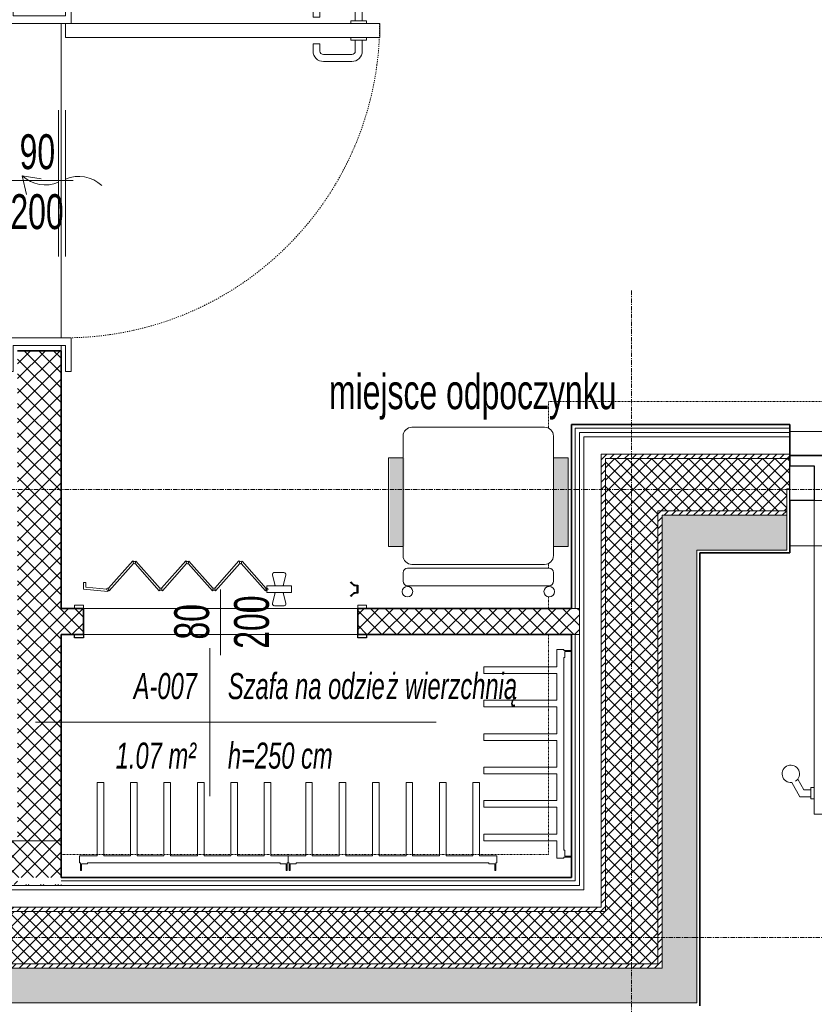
# Model space of a CAD drawing. Header units: millimetres. Extents: x -37728 to 44100, y 631619 to 691915.
# Tile 95 of 256: x -5948 to -3666, y 655090 to 657916. Entities that reach past the tile are written whole.
import ezdxf

# ---------------------------------------------------------------- set-up
doc = ezdxf.new("R2010")
doc.units = ezdxf.units.MM
for name, pattern in [('__FK_przerywana', [0.32004, 0.16002, -0.16002]), ('Kreska', [0.635, 0.3175, -0.3175]), ('Linia siatki', [2.2225, 1.27, -0.3175, 0.3175, -0.3175])]:
    doc.linetypes.add(name, pattern=pattern)
doc.layers.add('_XREF', color=7, linetype='Continuous')
for name, color, linetype, lineweight in [('A-AREA-IDEN', 252, 'Continuous', 5), ('A-DETL-GENF', 252, 'Continuous', 5), ('A-DETL-MBND', 252, 'Continuous', 5), ('A-DETL-THIN', 252, 'Continuous', 5), ('A-DOOR', 252, 'Continuous', 5), ('A-DOOR-FRAM', 252, 'Continuous', 25), ('A-DOOR-HDLN', 252, 'Kreska', 5), ('A-DOOR-IDEN', 252, 'Continuous', 5), ('A-FLOR', 252, 'Continuous', 5), ('A-GENM', 252, 'Continuous', 5), ('A-WALL', 252, 'Continuous', 35), ('A-WALL-PATT', 252, 'Continuous', 35), ('I-FURN', 252, 'Continuous', 5), ('I-FURN-IDEN', 252, 'Continuous', 5), ('I-WALL', 252, 'Continuous', 5), ('S-GRID', 252, 'Continuous', 5)]:
    doc.layers.add(name, color=color, linetype=linetype, lineweight=lineweight)
doc.styles.add('Arial Narrow_1', font='ARIALN.TTF', dxfattribs={"width": 0.8, "height": 10})
doc.styles.add('Arial_I_1', font='ariali.ttf', dxfattribs={"width": 0.65, "height": 7.5})
pattern_1 = [(0, (-64249.1606, -65444.3874), (2.381, 1.375), [1.587, -3.175]), (120, (-64249.1606, -65444.3874), (-2.38128493, 1.374506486), [1.587, -3.175]), (60, (-64249.1606, -65444.3874), (-0.00028493, 2.749506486), [0, -3.175, 1.587, 0])]
pattern_2 = [(45, (-64249.1606, -65444.3874), (-1.060660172, 1.060660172), [])]
pattern_3 = [(45, (-64249.1606, -65444.3874), (-1.76776695, 1.76776695), []), (135, (-64249.1606, -65444.3874), (-1.76776695, -1.76776695), [])]
pattern_4 = [(45, (-64249.1606, -65444.3874), (-2.12132034, 2.12132034), []), (135, (-64249.1606, -65444.3874), (-2.12132034, -2.12132034), [])]

# ---------------------------------------------------------------- blocks, each defined once
blk = doc.blocks.new('Drz Drzwi pełne x1 ___regulowane - Dd - W - łazienkowe - 97_6 x 203_7 _90 x 200_-9243504-__-00_00 Przyziemie PB')
at = {"layer": 'A-DOOR', "color": 252}
for p, q in [((-45.1, 97.7), (-41.1, 97.7)), ((-45.1, 97.7), (-45.1, 9.1)), ((-41.1, 97.7), (-41.1, 7.5)), ((-45.9, 93.95), (-45.1, 93.95)), ((-45.9, 89.45), (-45.9, 93.95)), ((-40.3, 93.95), (-41.1, 93.95)), ((-40.3, 89.45), (-40.3, 93.95)), ((-45.9, 92.7), (-49, 92.7)), ((-45.9, 90.7), (-49, 90.7)), ((-40.3, 92.7), (-37.2, 92.7)), ((-40.3, 90.7), (-37.2, 90.7)), ((-52, 81.56), (-52, 89.7)), ((-50, 81.56), (-50, 89.7)), ((-45.1, 89.45), (-45.9, 89.45)), ((-41.1, 89.45), (-40.3, 89.45)), ((-36.2, 81.56), (-36.2, 89.7)), ((-34.2, 81.56), (-34.2, 89.7)), ((-46.9, 80.56), (-49, 80.56)), ((-46.9, 78.56), (-46.9, 80.56)), ((-39.3, 78.56), (-39.3, 80.56)), ((-39.3, 80.56), (-37.2, 80.56)), ((-46.9, 78.56), (-49, 78.56)), ((-39.3, 78.56), (-37.2, 78.56)), ((-45.1, 9.1), (-54.8, 9.1)), ((-54.8, 9.1), (-54.8, 7.5)), ((-45.1, -9.1), (-45.1, 9.1)), ((54.8, 9.1), (45.1, 9.1)), ((45.1, 9.1), (45.1, -9.1)), ((54.8, 7.5), (54.8, 9.1)), ((-54.8, 7.5), (-47.3, 7.5)), ((-47.3, 7.5), (-47.3, -7.5)), ((-41.1, 7.5), (-45.1, 7.5)), ((-20.27, 7.5), (21.73, 7.5)), ((47.3, 7.5), (54.8, 7.5)), ((47.3, -7.5), (47.3, 7.5)), ((-20.27, 5.5), (21.73, 5.5)), ((-0.54, 0.52), (-1.4, -4.91)), ((3.96, -3.67), (-1.4, -4.91)), ((-47.3, -7.5), (-54.8, -7.5)), ((-54.8, -7.5), (-54.8, -9.1)), ((54.8, -7.5), (47.3, -7.5)), ((54.8, -9.1), (54.8, -7.5)), ((-54.8, -9.1), (-45.1, -9.1)), ((45.1, -9.1), (54.8, -9.1))]:
    blk.add_line(p, q, dxfattribs=at)
for centre, radius, start, end in [((-49, 89.7), 3, 90, 180), ((-49, 89.7), 1, 90, 180), ((-37.2, 89.7), 3, 360, 90), ((-37.2, 89.7), 1, 0, 90), ((-49, 81.56), 3, 180, 270), ((-49, 81.56), 1, 180, 270), ((-37.2, 81.56), 3, 270, 0), ((-37.2, 81.56), 1, 270, 0), ((8.57, 11.24), 9.79, 137.0478, 202.456), ((-8.57, 1.76), 9.79, 317.0478, 22.456)]:
    blk.add_arc(centre, radius, start, end, dxfattribs=at)
at = {"layer": 'A-DOOR-HDLN', "color": 252}
for start, end in [(82.5, 90), (75, 82.5), (0, 75)]:
    blk.add_arc((-45.1, 7.5), 90.2, start, end, dxfattribs=at)
blk = doc.blocks.new('Lekolar_Wille-Boot-list-60-cm - Default-9124182-__-00_00 Przyziemie PB')
at = {"layer": 'A-DETL-GENF', "color": 252}
for p, q in [((-29.65, 12.6), (-29.35, 12.6)), ((-29.65, 10.4), (-29.65, 12.6)), ((-29.35, 12.6), (-29.35, 10.7)), ((29.37, 12.6), (29.67, 12.6)), ((29.37, 10.7), (29.37, 12.6)), ((29.67, 12.6), (29.67, 10.4)), ((-29.95, 8.4), (-29.95, 10.4)), ((-29.95, 10.4), (-29.65, 10.4)), ((-29.35, 10.7), (-27.63, 10.7)), ((-27.63, 10.7), (-27.63, 10.4)), ((-27.63, 10.4), (27.65, 10.4)), ((27.65, 10.7), (29.37, 10.7)), ((27.65, 10.4), (27.65, 10.7)), ((29.67, 10.4), (29.95, 10.4)), ((29.95, 10.4), (29.95, 8.4)), ((-24.98, 8.4), (-29.95, 8.4)), ((-24.98, -12.6), (-24.98, 8.4)), ((-23.07, 8.4), (-23.07, -12.6)), ((-15.39, 8.4), (-23.07, 8.4)), ((-15.39, -12.6), (-15.39, 8.4)), ((-13.48, 8.4), (-13.48, -12.6)), ((-5.78, 8.4), (-13.48, 8.4)), ((-5.78, -12.6), (-5.78, 8.4)), ((-3.87, 8.4), (-3.87, -12.6)), ((3.82, 8.4), (-3.87, 8.4)), ((3.82, -12.6), (3.82, 8.4)), ((5.73, 8.4), (5.73, -12.6)), ((13.42, 8.4), (5.73, 8.4)), ((13.42, -12.6), (13.42, 8.4)), ((15.32, 8.4), (15.32, -12.6)), ((23.03, 8.4), (15.32, 8.4)), ((23.03, -12.6), (23.03, 8.4)), ((24.93, 8.4), (24.93, -12.6)), ((29.95, 8.4), (24.93, 8.4)), ((-23.07, -12.6), (-24.98, -12.6)), ((-13.48, -12.6), (-15.39, -12.6)), ((-3.87, -12.6), (-5.78, -12.6)), ((5.73, -12.6), (3.82, -12.6)), ((15.32, -12.6), (13.42, -12.6)), ((24.93, -12.6), (23.03, -12.6))]:
    blk.add_line(p, q, dxfattribs=at)
blk = doc.blocks.new('Lekolar_Wille-Boot-list-60-cm - Default-V7-__-00_00 Przyziemie PB')
at = {"layer": 'A-DETL-GENF', "color": 252}
for p, q in [((-29.65, 10.4), (-29.65, 12.6)), ((-29.35, 12.6), (-29.35, 10.7)), ((29.37, 10.7), (29.37, 12.6)), ((29.67, 12.6), (29.67, 10.4)), ((-29.95, 8.4), (-29.95, 10.4)), ((-29.95, 10.4), (-29.65, 10.4)), ((-29.35, 10.7), (-27.63, 10.7)), ((-27.63, 10.7), (-27.63, 10.4)), ((-27.63, 10.4), (27.65, 10.4)), ((27.65, 10.7), (29.37, 10.7)), ((27.65, 10.4), (27.65, 10.7)), ((29.67, 10.4), (29.95, 10.4)), ((29.95, 10.4), (29.95, 8.4)), ((-24.98, 8.4), (-29.95, 8.4)), ((-24.98, -12.6), (-24.98, 8.4)), ((-23.07, 8.4), (-23.07, -12.6)), ((-15.39, 8.4), (-23.07, 8.4)), ((-15.39, -12.6), (-15.39, 8.4)), ((-13.48, 8.4), (-13.48, -12.6)), ((-5.78, 8.4), (-13.48, 8.4)), ((-5.78, -12.6), (-5.78, 8.4)), ((-3.87, 8.4), (-3.87, -12.6)), ((3.82, 8.4), (-3.87, 8.4)), ((3.82, -12.6), (3.82, 8.4)), ((5.73, 8.4), (5.73, -12.6)), ((13.42, 8.4), (5.73, 8.4)), ((13.42, -12.6), (13.42, 8.4)), ((15.32, 8.4), (15.32, -12.6)), ((23.03, 8.4), (15.32, 8.4)), ((23.03, -12.6), (23.03, 8.4)), ((24.93, 8.4), (24.93, -12.6)), ((29.95, 8.4), (24.93, 8.4)), ((-23.07, -12.6), (-24.98, -12.6)), ((-13.48, -12.6), (-15.39, -12.6)), ((-3.87, -12.6), (-5.78, -12.6)), ((5.73, -12.6), (3.82, -12.6)), ((15.32, -12.6), (13.42, -12.6)), ((24.93, -12.6), (23.03, -12.6))]:
    blk.add_line(p, q, dxfattribs=at)
blk = doc.blocks.new('Drz Drzwi przeszklone x2 ___FK_04_0 ze szprosami - Dz_1 - Z - zwykłe - 151 x 240 _180 x 229_5_ EI 31-V8-__-00_00 Przyziemie PB')
at = {"layer": 'A-DOOR', "color": 252}
for p, q in [((-83, -3.4), (-90, -3.4)), ((-90, -93.4), (-90, -3.4)), ((-83, -93.4), (-83, -3.4)), ((83, -3.4), (90, -3.4)), ((83, -93.4), (83, -3.4)), ((90, -93.4), (90, -3.4)), ((-94.07, -88.4), (-96.42, -84.33)), ((-92.92, -86.4), (-94.69, -83.33)), ((-80.08, -86.4), (-78.31, -83.33)), ((-78.93, -88.4), (-76.58, -84.33)), ((78.93, -88.4), (76.58, -84.33)), ((80.08, -86.4), (78.31, -83.33)), ((92.92, -86.4), (94.69, -83.33)), ((94.07, -88.4), (96.42, -84.33)), ((-92.92, -86.4), (-91, -86.4)), ((-91, -85.75), (-91, -89.05)), ((-90, -85.75), (-91, -85.75)), ((-83, -85.75), (-82, -85.75)), ((-82, -85.75), (-82, -89.05)), ((-80.08, -86.4), (-82, -86.4)), ((80.08, -86.4), (82, -86.4)), ((82, -85.75), (82, -89.05)), ((83, -85.75), (82, -85.75)), ((90, -85.75), (91, -85.75)), ((91, -85.75), (91, -89.05)), ((92.92, -86.4), (91, -86.4)), ((-94.07, -88.4), (-91, -88.4)), ((-91, -89.05), (-90, -89.05)), ((-82, -89.05), (-83, -89.05)), ((-78.93, -88.4), (-82, -88.4)), ((78.93, -88.4), (82, -88.4)), ((82, -89.05), (83, -89.05)), ((91, -89.05), (90, -89.05)), ((94.07, -88.4), (91, -88.4)), ((-90, -93.4), (-83, -93.4)), ((90, -93.4), (83, -93.4))]:
    blk.add_line(p, q, dxfattribs=at)
for centre, start, end in [((-96.7, -81.85), 301.4052, 276.4218), ((-76.3, -81.85), 263.5782, 238.5948), ((76.3, -81.85), 301.4052, 276.4218), ((96.7, -81.85), 263.5782, 238.5948)]:
    blk.add_arc(centre, 2.5, start, end, dxfattribs=at)
at = {"layer": 'A-DOOR-FRAM', "color": 252}
for p, q in [((-97, -3.4), (-97, 6.6)), ((-97, 6.6), (-90, 6.6)), ((-90, 6.6), (-90, -3.4)), ((90, -3.4), (90, 6.6)), ((90, 6.6), (97, 6.6)), ((97, 6.6), (97, -3.4)), ((-90, -3.4), (-97, -3.4)), ((97, -3.4), (90, -3.4))]:
    blk.add_line(p, q, dxfattribs=at)
at = {"layer": 'A-DOOR-HDLN', "color": 252}
for centre, start, end in [((-90, -3.4), 270, 0), ((90, -3.4), 180, 270)]:
    blk.add_arc(centre, 90, start, end, dxfattribs=at)
blk = doc.blocks.new('M_Krzesło Breuera - M_Krzesło Breuera-7854098-__-00_00 Przyziemie PB')
at = {"layer": 'I-FURN', "color": 252}
for p, q in [((19.05, 24.13), (-19.05, 24.13)), ((-21.59, 21.59), (-21.59, 15.33)), ((21.59, 15.33), (21.59, 21.59)), ((-21.59, -10.06), (-21.59, -12.7)), ((21.59, -12.7), (21.59, -10.06)), ((20.32, -16.35), (-20.32, -16.35)), ((-19.05, -15.24), (19.05, -15.24)), ((-21.59, -17.62), (-21.59, -20.08)), ((21.59, -20.08), (21.59, -17.62)), ((-20.32, -21.35), (20.32, -21.35))]:
    blk.add_line(p, q, dxfattribs=at)
for centre, radius, start, end in [((-19.05, 21.59), 2.54, 90, 180), ((19.05, 21.59), 2.54, 0, 90), ((-19.05, -12.7), 2.54, 180, 270), ((19.05, -12.7), 2.54, 270, 360), ((-20.32, -17.62), 1.27, 90, 180), ((20.32, -17.62), 1.27, 360, 90), ((-20.35, -23.06), 1.51, 360, 180), ((-20.32, -20.08), 1.27, 180, 270), ((20.37, -23.06), 1.51, 360, 180), ((20.32, -20.08), 1.27, 270, 360), ((-20.35, -23.06), 1.51, 180, 360), ((20.37, -23.06), 1.51, 180, 360)]:
    blk.add_arc(centre, radius, start, end, dxfattribs=at)
blk = doc.blocks.new('Door-Accordion-Woodfold-Series_240 - Height 8_ 0_ - Single-9271002-__-00_00 Przyziemie PB')
at = {"layer": 'A-DOOR', "color": 252}
for p, q in [((-35.36, 17.35), (-42.33, 9.51)), ((-35.14, 17.13), (-35.36, 17.35)), ((-34.48, 17.34), (-34.7, 17.11)), ((-27.53, 9.49), (-34.48, 17.34)), ((-20.12, 17.35), (-27.09, 9.51)), ((-19.9, 17.13), (-20.12, 17.35)), ((-19.24, 17.34), (-19.46, 17.11)), ((-12.29, 9.49), (-19.24, 17.34)), ((-4.88, 17.35), (-11.85, 9.51)), ((-4.66, 17.13), (-4.88, 17.35)), ((-4, 17.34), (-4.22, 17.11)), ((2.95, 9.49), (-4, 17.34)), ((-42.1, 8.82), (-35.14, 16.66)), ((-34.72, 16.65), (-27.76, 8.79)), ((-26.86, 8.82), (-19.9, 16.66)), ((-19.48, 16.65), (-12.52, 8.79)), ((-11.62, 8.82), (-4.66, 16.66)), ((-4.24, 16.65), (2.72, 8.79)), ((4.78, 13.37), (5.48, 10.22)), ((8.03, 14.03), (5.31, 14.03)), ((7.85, 10.22), (8.56, 13.37)), ((-49.53, 11.15), (-49.53, 9.28)), ((-48.89, 11.15), (-49.53, 11.15)), ((-49.53, 9.28), (-42.55, 8.61)), ((-48.89, 9.85), (-48.89, 11.15)), ((-42.86, 9.27), (-48.89, 9.85)), ((-42.55, 8.61), (-42.55, 8.95)), ((-42.32, 9.04), (-42.1, 8.82)), ((-27.76, 8.79), (-27.52, 9.03)), ((-27.08, 9.04), (-26.86, 8.82)), ((-12.52, 8.79), (-12.28, 9.03)), ((-11.84, 9.04), (-11.62, 8.82)), ((2.72, 8.79), (2.96, 9.03)), ((5.4, 10.6), (5.4, 10.22)), ((7.94, 10.22), (7.94, 10.6)), ((5.48, 8.31), (4.78, 5.17)), ((5.4, 8.31), (5.4, 7.94)), ((8.56, 5.17), (7.85, 8.31)), ((7.94, 7.94), (7.94, 8.31)), ((-52.07, 3.75), (-52.07, 4.7)), ((-52.07, 4.7), (-49.53, 4.7)), ((-49.53, 3.75), (-52.07, 3.75)), ((-49.53, 4.7), (-49.53, 3.75)), ((5.31, 4.5), (8.03, 4.5)), ((29.21, 3.75), (29.21, 4.7)), ((29.21, 4.7), (31.75, 4.7)), ((31.75, 3.75), (29.21, 3.75)), ((31.75, 4.7), (31.75, 3.75))]:
    blk.add_line(p, q, dxfattribs=at)
for centre, radius, start, end in [((-34.93, 16.89), 0.318, 0, 180), ((-34.93, 16.89), 0.318, 145.085, 226.2797), ((-34.93, 16.89), 0.317, 45, 120), ((-34.93, 16.89), 0.317, 324.6986, 31.6164), ((-19.69, 16.89), 0.318, 0, 180), ((-19.69, 16.89), 0.318, 145.085, 226.2797), ((-19.69, 16.89), 0.317, 45, 120), ((-19.69, 16.89), 0.317, 324.6986, 31.6164), ((-4.45, 16.89), 0.318, 0, 180), ((-4.45, 16.89), 0.318, 145.085, 226.2797), ((-4.45, 16.89), 0.317, 45, 120), ((-4.45, 16.89), 0.318, 324.6986, 31.6164), ((-34.93, 16.89), 0.318, 172.1499, 185.6823), ((-34.93, 16.89), 0.318, 180, 360), ((-34.93, 16.89), 0.317, 226.1565, 300), ((-34.93, 16.89), 0.318, 351.4657, 4.8493), ((-19.69, 16.89), 0.317, 172.1499, 185.6823), ((-19.69, 16.89), 0.317, 180, 360), ((-19.69, 16.89), 0.318, 226.1565, 300), ((-19.69, 16.89), 0.317, 351.4657, 4.8493), ((-4.45, 16.89), 0.318, 172.1499, 185.6823), ((-4.45, 16.89), 0.318, 180, 360), ((-4.45, 16.89), 0.317, 226.1565, 300), ((-4.45, 16.89), 0.318, 351.4657, 4.8493), ((5.31, 13.49), 0.543, 90, 192.6596), ((5.31, 13.49), 0.543, 163.3283, 192.6596), ((5.31, 13.49), 0.543, 90, 119.3313), ((8.03, 13.49), 0.543, 347.3404, 90), ((8.03, 13.49), 0.543, 2.0061, 60.6687), ((-42.55, 9.27), 0.318, 0, 180), ((-42.55, 9.27), 0.318, 180, 360), ((-42.55, 9.27), 0.318, 180.0476, 270), ((-42.55, 9.27), 0.317, 60, 165), ((-42.55, 9.27), 0.317, 210.0347, 225), ((-42.55, 9.27), 0.318, 210.0317, 225.0238), ((-42.55, 9.27), 0.317, 285, 315), ((-42.54, 9.27), 0.318, 315, 35.0284), ((-42.54, 9.27), 0.318, 355.0142, 8.3523), ((-27.31, 9.27), 0.318, 0, 180), ((-27.31, 9.27), 0.317, 0, 180), ((-27.31, 9.27), 0.318, 175.0175, 215.0358), ((-27.31, 9.27), 0.318, 175.0175, 188.357), ((-27.31, 9.27), 0.318, 180, 360), ((-27.31, 9.27), 0.318, 180, 360), ((-27.31, 9.27), 0.318, 120, 134.9993), ((-27.31, 9.27), 0.318, 120, 134.9993), ((-27.31, 9.27), 0.318, 240, 270), ((-27.31, 9.27), 0.318, 240, 270), ((-27.31, 9.27), 0.317, 60, 105), ((-27.31, 9.27), 0.317, 60, 105), ((-27.31, 9.27), 0.318, 285, 315), ((-27.31, 9.27), 0.318, 285, 315), ((-27.3, 9.27), 0.317, 328.3381, 35.0284), ((-27.3, 9.27), 0.318, 355.0142, 8.3523), ((-12.07, 9.27), 0.317, 0, 180), ((-12.07, 9.27), 0.318, 0, 180), ((-12.07, 9.27), 0.318, 175.0175, 215.0358), ((-12.07, 9.27), 0.317, 175.0175, 188.357), ((-12.07, 9.27), 0.318, 180, 360), ((-12.07, 9.27), 0.318, 180, 360), ((-12.07, 9.27), 0.317, 120, 134.9993), ((-12.07, 9.27), 0.317, 120, 134.9993), ((-12.07, 9.27), 0.318, 240, 270), ((-12.07, 9.27), 0.318, 240, 270), ((-12.07, 9.27), 0.317, 60, 105), ((-12.07, 9.27), 0.317, 60, 105), ((-12.07, 9.27), 0.317, 285, 315), ((-12.07, 9.27), 0.318, 285, 315), ((-12.06, 9.27), 0.317, 328.3381, 35.0284), ((-12.06, 9.27), 0.317, 355.0142, 8.3523), ((3.17, 9.27), 0.318, 0, 180), ((3.17, 9.27), 0.318, 161.6781, 215.0358), ((3.17, 9.27), 0.318, 161.6781, 188.357), ((3.17, 9.27), 0.318, 165, 180), ((3.17, 9.27), 0.317, 180, 360), ((3.17, 9.27), 0.317, 120, 134.9993), ((3.17, 9.27), 0.318, 240, 270), ((3.17, 9.27), 0.318, 90, 105), ((5.31, 5.05), 0.543, 167.3404, 270), ((5.31, 5.05), 0.543, 196.6717, 255.3343), ((8.03, 5.05), 0.543, 270, 12.6596), ((8.03, 5.05), 0.543, 284.6657, 12.6596)]:
    blk.add_arc(centre, radius, start, end, dxfattribs=at)
at = {"layer": 'A-DOOR-FRAM', "color": 252}
for p, q in [((27.15, 11.22), (27.26, 11.33)), ((28.15, 10.22), (27.15, 11.22)), ((29.05, 10.22), (28.15, 10.22)), ((29.05, 8.31), (29.05, 10.22)), ((29.21, 10.38), (29.21, 8.16)), ((27.15, 7.32), (28.15, 8.31)), ((27.26, 7.2), (27.15, 7.32)), ((28.15, 8.31), (29.05, 8.31)), ((-52.07, -4.7), (-52.07, -3.75)), ((-52.07, -3.75), (-49.53, -3.75)), ((-49.53, -4.7), (-52.07, -4.7)), ((-49.53, -3.75), (-49.53, -4.7)), ((29.21, -4.7), (29.21, -3.75)), ((29.21, -3.75), (31.75, -3.75)), ((31.75, -4.7), (29.21, -4.7)), ((31.75, -3.75), (31.75, -4.7))]:
    blk.add_line(p, q, dxfattribs=at)
for centre, start, end in [((29.21, 12.85), 217.9672, 270), ((29.21, 5.68), 90, 142.0328)]:
    blk.add_arc(centre, 2.48, start, end, dxfattribs=at)
at = {"layer": 'A-GENM', "color": 252}
for p, q in [((3.17, 10.22), (10.16, 10.22)), ((3.17, 8.31), (3.17, 10.22)), ((10.16, 10.22), (10.16, 8.31)), ((10.16, 8.31), (3.17, 8.31))]:
    blk.add_line(p, q, dxfattribs=at)
blk = doc.blocks.new('METKA_POMIESZCZENIA PB NL Lubin - Rozbudowana - z ramką-8603349-__-00_00 Przyziemie PB')
at = {"layer": 'A-AREA-IDEN', "color": 252}
for p, q in [((0, 0.425), (0, 0)), ((-1, 0), (1.3, 0)), ((0, 0), (0, -0.425))]:
    blk.add_line(p, q, dxfattribs=at)
blk = doc.blocks.new('ODr Oznaczenie drzwi ___FK_4_0 - pb-5810492-__-00_00 Przyziemie PB')
at = {"layer": 'A-DOOR-IDEN', "color": 252}
blk.add_line((0, -0.1939), (0, 0.1834), dxfattribs=at)
blk = doc.blocks.new('A$C4e31ac75')
at = {"layer": 'A-DETL-GENF'}
h = blk.add_hatch(color=256, dxfattribs=at)
h.paths.add_polyline_path([(-810.81, 112.3), (-806.6, 112.3), (-806.6, 137.69), (-810.81, 137.69), (-810.81, 115.07)])
h.paths.add_polyline_path([(-759.6, 112.3), (-759.6, 137.69), (-763.8, 137.69), (-763.79, 112.3), (-761.15, 112.3)])
at = {"layer": 'A-WALL-PATT', "lineweight": 5}
h = blk.add_hatch(dxfattribs=at)
h.set_pattern_fill('FP_11', color=256, style=0, pattern_type=2)
h.set_pattern_definition(pattern_4)
h.paths.add_polyline_path([(-914.37, 15), (-905.15, 15), (-905.15, 15.25), (-917.65, 15.25), (-917.65, 15), (-916.44, 15)])
h.paths.add_polyline_path([(-905.15, 27.75), (-905.15, 168.47), (-917.65, 168.47), (-917.65, 27.75), (-914.37, 27.75)])
h.paths.add_polyline_path([(-905.15, 266.07), (-905.15, 279.07), (-917.65, 279.07), (-917.65, 266.07), (-911.4, 266.07)])
h = blk.add_hatch(dxfattribs=at)
h.set_pattern_fill('FP_8', color=256, style=0, pattern_type=2)
h.set_pattern_definition(pattern_2)
h.paths.add_polyline_path([(-748.85, 7.5), (-748.85, 138.75), (-750.1, 138.75), (-750.1, 7.5)])
h = blk.add_hatch(dxfattribs=at)
h.set_pattern_fill('FP_8', color=256, style=0, pattern_type=2)
h.set_pattern_definition(pattern_2)
h.paths.add_polyline_path([(-483.34, 137.5), (-449.05, 137.5), (-449.05, 138.75), (-501.95, 138.75), (-501.95, 137.5), (-486.91, 137.5)])
h.paths.add_polyline_path([(-732.6, 137.5), (-695.95, 137.5), (-695.95, 138.75), (-748.85, 138.75), (-748.85, 137.5), (-733.85, 137.5)])
h = blk.add_hatch(dxfattribs=at)
h.set_pattern_fill('FP_9', color=256, style=0, pattern_type=2)
h.set_pattern_definition(pattern_3)
h.paths.add_polyline_path([(-735.64, -7.5), (-733.85, -7.5), (-733.85, 137.5), (-748.85, 137.5), (-748.85, -7.5), (-748.14, -7.5)])
h = blk.add_hatch(dxfattribs=at)
h.set_pattern_fill('FP_9', color=256, style=0, pattern_type=2)
h.set_pattern_definition(pattern_3)
h.paths.add_polyline_path([(-733.85, 122.5), (-696.75, 122.5), (-696.75, 128.85), (-695.95, 128.85), (-695.95, 137.5), (-733.85, 137.5), (-733.85, 136.17)])
h.paths.add_polyline_path([(-494.48, 122.5), (-464.05, 122.5), (-464.05, 137.5), (-501.95, 137.5), (-501.95, 128.85), (-501.15, 128.85), (-501.15, 122.5), (-500.56, 122.5)])
h = blk.add_hatch(dxfattribs=at)
h.set_pattern_fill('FP_8', color=256, style=0, pattern_type=2)
h.set_pattern_definition(pattern_2)
h.paths.add_polyline_path([(-732.6, -8.75), (-732.6, 122.5), (-733.85, 122.5), (-733.85, -8.75)])
h = blk.add_hatch(dxfattribs=at)
h.set_pattern_fill('FP_8', color=256, style=0, pattern_type=2)
h.set_pattern_definition(pattern_2)
h.paths.add_polyline_path([(-696.75, 121.25), (-696.75, 122.5), (-732.6, 122.5), (-732.6, 121.25), (-700.64, 121.25)])
h.paths.add_polyline_path([(-479.3, 121.25), (-465.3, 121.25), (-465.32, 122.5), (-501.15, 122.5), (-501.15, 121.25), (-482.65, 121.25)])
h = blk.add_hatch(dxfattribs=at)
h.set_pattern_fill('FP_7', color=256, style=0, pattern_type=2)
h.set_pattern_definition(pattern_1)
h.paths.add_polyline_path([(-723.8, -18.75), (-722.6, -18.75), (-722.6, 121.25), (-732.6, 121.25), (-732.6, -18.75)])
h = blk.add_hatch(dxfattribs=at)
h.set_pattern_fill('FP_7', color=256, style=0, pattern_type=2)
h.set_pattern_definition(pattern_1)
h.paths.add_polyline_path([(-501.15, 111.25), (-475.3, 111.25), (-475.3, 121.25), (-501.15, 121.25), (-501.15, 112.45)])
h.paths.add_polyline_path([(-711.45, 111.25), (-696.75, 111.25), (-696.75, 121.25), (-722.6, 121.25), (-722.6, 111.25), (-721.8, 111.25)])
h = blk.add_hatch(dxfattribs=at)
h.set_pattern_fill('FP_11', color=256, style=0, pattern_type=2)
h.set_pattern_definition(pattern_4)
h.paths.add_polyline_path([(-756.35, 87), (-756.35, 94.5), (-820, 94.5), (-820, 87), (-756.54, 87)])
h.paths.add_polyline_path([(-898.75, 87), (-898.75, 94.5), (-905.15, 94.5), (-905.15, 87)])
h = blk.add_hatch(dxfattribs=at)
h.set_pattern_fill('FP_11', color=256, style=0, pattern_type=2)
h.set_pattern_definition(pattern_4)
h.paths.add_polyline_path([(-1070.15, 15.25), (-917.65, 15.25), (-917.65, 17.25), (-905.15, 17.25), (-905.15, 27.75), (-1071.15, 27.75), (-1071.15, 15.25)])
h = blk.add_hatch(dxfattribs=at)
h.set_pattern_fill('FP_8', color=256, style=0, pattern_type=2)
h.set_pattern_definition(pattern_2)
h.paths.add_polyline_path([(-961.31, 7.5), (-750.1, 7.5), (-750.1, 8.75), (-1077.4, 8.75), (-1077.4, 7.5), (-985.61, 7.5)])
h = blk.add_hatch(dxfattribs=at)
h.set_pattern_fill('FP_9', color=256, style=0, pattern_type=2)
h.set_pattern_definition(pattern_3)
h.paths.add_polyline_path([(-795.63, -7.5), (-748.85, -7.5), (-748.85, 7.5), (-1092.4, 7.5), (-1092.4, -7.5), (-807.33, -7.5)])
h = blk.add_hatch(dxfattribs=at)
h.set_pattern_fill('FP_8', color=256, style=0, pattern_type=2)
h.set_pattern_definition(pattern_2)
h.paths.add_polyline_path([(-890.62, -8.75), (-733.85, -8.75), (-733.85, -7.5), (-1093.65, -7.5), (-1093.65, -8.75), (-938.12, -8.75)])
h = blk.add_hatch(dxfattribs=at)
h.set_pattern_fill('FP_7', color=256, style=0, pattern_type=2)
h.set_pattern_definition(pattern_1)
h.paths.add_polyline_path([(-902.5, -18.75), (-732.6, -18.75), (-732.6, -8.75), (-1103.65, -8.75), (-1103.65, -18.75), (-914.37, -18.75)])
at = {"layer": 'A-DETL-MBND', "linetype": '__FK_przerywana'}
for p, q in [((-765.2, 153.85), (-765.2, 146.21)), ((-432.7, 153.85), (-765.2, 153.85)), ((-765.2, 107.4), (-765.2, 106.01)), ((-765.2, 101.01), (-765.2, 100.79)), ((-765.2, 97.82), (-765.2, 94.5)), ((-765.2, 87), (-765.2, 23.85)), ((-765.2, 23.85), (-905.15, 23.85))]:
    blk.add_line(p, q, dxfattribs=at)
at = {"layer": 'A-DETL-THIN'}
for p, q in [((-811.17, 137.69), (-806.97, 137.69)), ((-811.17, 112.3), (-811.17, 137.69)), ((-806.97, 137.69), (-806.97, 112.3)), ((-763.8, 137.69), (-759.6, 137.69)), ((-763.8, 112.3), (-763.8, 137.69)), ((-759.6, 137.69), (-759.6, 112.3)), ((-806.97, 112.3), (-811.17, 112.3)), ((-759.6, 112.3), (-763.8, 112.3))]:
    blk.add_line(p, q, dxfattribs=at)
at = {"layer": 'A-FLOR'}
for p, q in [((-501.95, 138.52), (-695.95, 138.52)), ((-695.95, 138.3), (-501.95, 138.3))]:
    blk.add_line(p, q, dxfattribs=at)
at = {"layer": 'A-WALL', "lineweight": 5}
for p, q in [((-905.15, 262.37), (-905.15, 172.17)), ((-905.15, 169.97), (-905.15, 168.47)), ((-757.6, 94.5), (-757.6, 146.25)), ((-757.6, 146.25), (-695.95, 146.25)), ((-756.35, 15), (-756.35, 145)), ((-756.35, 145), (-695.95, 145)), ((-695.95, 145.25), (-501.95, 145.25)), ((-755.1, 13.75), (-755.1, 143.75)), ((-755.1, 143.75), (-695.95, 143.75)), ((-750.1, 8.75), (-750.1, 138.75)), ((-750.1, 138.75), (-695.95, 138.75)), ((-748.85, 7.5), (-748.85, 137.5)), ((-748.85, 137.5), (-695.95, 137.5)), ((-695.95, 128.85), (-696.75, 128.85)), ((-696.75, 111.25), (-696.75, 128.85)), ((-733.85, -7.5), (-733.85, 122.5)), ((-733.85, 122.5), (-696.75, 122.5)), ((-732.6, -8.75), (-732.6, 121.25)), ((-732.6, 121.25), (-696.75, 121.25)), ((-722.6, -18.75), (-722.6, 111.25)), ((-722.6, 111.25), (-696.75, 111.25)), ((-501.95, 112.45), (-695.95, 112.45)), ((-756.35, 94.5), (-758.6, 94.5)), ((-756.35, 87), (-758.6, 87)), ((-757.6, 16.25), (-757.6, 87)), ((-1071.15, 27.75), (-905.15, 27.75)), ((-1069.9, 15), (-756.35, 15)), ((-905.15, 16.25), (-757.6, 16.25)), ((-905.15, 15), (-905.15, 15.25)), ((-1071.15, 13.75), (-755.1, 13.75)), ((-750.1, 8.75), (-1076.15, 8.75)), ((-1077.4, 7.5), (-748.85, 7.5)), ((-733.85, -7.5), (-1092.4, -7.5)), ((-1093.65, -8.75), (-732.6, -8.75)), ((-1103.65, -18.75), (-722.6, -18.75))]:
    blk.add_line(p, q, dxfattribs=at)
at = {"layer": 'A-WALL'}
for p, q in [((-905.15, 168.47), (-917.65, 168.47)), ((-905.15, 94.5), (-905.15, 168.47)), ((-758.6, 147.25), (-758.6, 94.5)), ((-695.95, 147.25), (-758.6, 147.25)), ((-695.95, 135.45), (-695.95, 147.25)), ((-695.95, 110.45), (-695.95, 125.45)), ((-721.8, -19.55), (-721.8, 110.45)), ((-721.8, 110.45), (-695.95, 110.45)), ((-905.15, 17.25), (-905.15, 87)), ((-758.6, 87), (-758.6, 17.25)), ((-758.6, 17.25), (-905.15, 17.25))]:
    blk.add_line(p, q, dxfattribs=at)
at = {"layer": 'I-WALL', "lineweight": 35}
for p, q in [((-898.75, 94.5), (-905.15, 94.5)), ((-898.75, 87), (-898.75, 94.5)), ((-758.6, 94.5), (-820, 94.5)), ((-820, 94.5), (-820, 87)), ((-905.15, 87), (-898.75, 87)), ((-820, 87), (-758.6, 87))]:
    blk.add_line(p, q, dxfattribs=at)
at = {"layer": 'I-WALL'}
for p, q in [((-898.75, 94.5), (-820, 94.5)), ((-820, 87), (-898.75, 87))]:
    blk.add_line(p, q, dxfattribs=at)
at = {"layer": 'S-GRID', "linetype": 'Linia siatki'}
for p, q in [((-741.35, 185.71), (-741.35, -178.7)), ((-1273.08, 128.67), (156.7, 128.67)), ((-1273.08, 0), (156.7, 0))]:
    blk.add_line(p, q, dxfattribs=at)
at = {"layer": 'A-AREA-IDEN', "xscale": 49.99999999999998, "yscale": 49.99999999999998, "zscale": 49.99999999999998}
blk.add_blockref('METKA_POMIESZCZENIA PB NL Lubin - Rozbudowana - z ramką-8603349-__-00_00 Przyziemie PB', (-862.51, 61.84), dxfattribs=at)
at = {"layer": 'A-DOOR', "rotation": 270}
blk.add_blockref('Drz Drzwi pełne x1 ___regulowane - Dd - W - łazienkowe - 97_6 x 203_7 _90 x 200_-9243504-__-00_00 Przyziemie PB', (-911.4, 217.27), dxfattribs=at)
at = {"layer": 'A-DOOR'}
for name, p in [('Drz Drzwi przeszklone x2 ___FK_04_0 ze szprosami - Dz_1 - Z - zwykłe - 151 x 240 _180 x 229_5_ EI 31-V8-__-00_00 Przyziemie PB', (-598.95, 128.85)), ('Door-Accordion-Woodfold-Series_240 - Height 8_ 0_ - Single-9271002-__-00_00 Przyziemie PB', (-849.22, 90.75))]:
    blk.add_blockref(name, p, dxfattribs=at)
at = {"layer": 'A-DOOR-IDEN', "xscale": 49.99999999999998, "yscale": 49.99999999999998, "zscale": 49.99999999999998, "rotation": 89.99999999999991}
blk.add_blockref('ODr Oznaczenie drzwi ___FK_4_0 - pb-5810492-__-00_00 Przyziemie PB', (-911.4, 217.27), dxfattribs=at)
at = {"layer": 'A-DOOR-IDEN', "xscale": 49.99999999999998, "yscale": 49.99999999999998, "zscale": 49.99999999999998}
blk.add_blockref('ODr Oznaczenie drzwi ___FK_4_0 - pb-5810492-__-00_00 Przyziemie PB', (-859.38, 90.75), dxfattribs=at)
at = {"layer": 'A-GENM'}
for name, p, rotation in [('Lekolar_Wille-Boot-list-60-cm - Default-V7-__-00_00 Przyziemie PB', (-771.2, 52.75), 269.9999999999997), ('Lekolar_Wille-Boot-list-60-cm - Default-9124182-__-00_00 Przyziemie PB', (-869.91, 31.9), 180), ('Lekolar_Wille-Boot-list-60-cm - Default-9124182-__-00_00 Przyziemie PB', (-810.01, 31.9), 180)]:
    blk.add_blockref(name, p, dxfattribs=dict(at, rotation=rotation))
at = {"layer": 'I-FURN'}
blk.add_blockref('M_Krzesło Breuera - M_Krzesło Breuera-7854098-__-00_00 Przyziemie PB', (-785.38, 122.36), dxfattribs=at)
at = {"layer": 'A-AREA-IDEN', "char_height": 7.5, "attachment_point": 1, "style": 'Arial_I_1'}
for s, insert, width in [('Szafa na odzie', (-857.29, 75.95), 55.2363), ('ż wierzchnią', (-811.72, 75.95), 46.1171), ('A-007', (-884.33, 75.95), 22.4072), ('h=250 cm', (-857.29, 55.99), 37.2584), ('1.07 m²', (-889.49, 55.99), 28.6603)]:
    blk.add_mtext(s, dxfattribs=dict(at, insert=insert, width=width))
at = {"layer": 'A-DOOR-IDEN', "char_height": 10, "attachment_point": 1, "style": 'Arial Narrow_1'}
for s, insert, width in [('90', (-917.07, 230.58), 12.827), ('200', (-919.72, 213.38), 19.2405)]:
    blk.add_mtext(s, dxfattribs=dict(at, insert=insert, width=width))
at = {"layer": 'A-DOOR-IDEN', "char_height": 10, "attachment_point": 1, "rotation": 90, "style": 'Arial Narrow_1'}
for s, insert, width in [('200', (-855.49, 82.91), 19.2405), ('80', (-872.68, 85.55), 12.827)]:
    blk.add_mtext(s, dxfattribs=dict(at, insert=insert, width=width))
at = {"layer": 'I-FURN-IDEN', "insert": (-828.25, 161.69), "char_height": 10, "width": 103.578, "attachment_point": 1, "style": 'Arial Narrow_1'}
blk.add_mtext('miejsce odpoczynku', dxfattribs=at)

msp = doc.modelspace()

# ---------------------------------------------------------------- block references
at = {"layer": '_XREF', "xscale": 10, "yscale": 10, "zscale": 10}
msp.add_blockref('A$C4e31ac75', (3222.8, 655281.1), dxfattribs=at)

doc.saveas('drawing.dxf')
